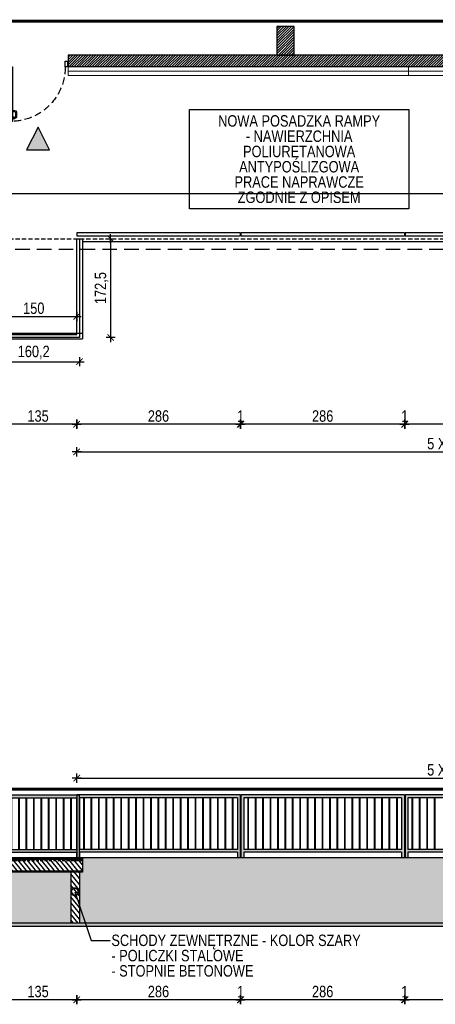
# Model space of a CAD drawing. Header units: millimetres. Extents: x 110792 to 170831, y 17890 to 25890.
# Tile 17 of 44: x 165086 to 165812, y 19734 to 21453. Entities that reach past the tile are written whole.
import ezdxf
from ezdxf import colors
from ezdxf.entities.mleader import LeaderData, LeaderLine
from ezdxf.math import Vec2, Vec3

# ---------------------------------------------------------------- set-up
doc = ezdxf.new("R2010")
doc.units = ezdxf.units.MM
doc.set_wipeout_variables(frame=1)
doc.linetypes.add('DASHED', pattern=[0.75, 0.5, -0.25])
doc.linetypes.add('DASHEDX2', pattern=[38.1, 25.4, -12.7])
doc.layers.get('DEFPOINTS').update_dxf_attribs({"lineweight": 9})
for name, color, linetype in [('_HSA_HATCH ELEWACJA', 8, 'Continuous'), ('_HSA_HATCH_WYPEŁNIENIA_PRZEGRÓD', 205, 'Continuous'), ('_HSA_OPIS', 43, 'Continuous'), ('_HSA_PRZERYWANE', 153, 'DASHEDX2'), ('_HSA_SCHODY', 122, 'Continuous'), ('_HSA_STOLARKA_WEWNĘTRZNA', 132, 'Continuous'), ('_HSA_WIDOKOWE', 1, 'Continuous'), ('_HSA_WIDOKOWE_CIENKIE', 8, 'Continuous'), ('_HSA_WYM_100', 141, 'Continuous'), ('_HSA_ŚCIANY_CIENKIE', 2, 'Continuous'), ('_HSA_ŚCIANY_DZIAŁOWE', 6, 'Continuous'), ('_HSA_ŚCIANY_KONSTRUKCYJNE', 3, 'Continuous'), ('_HSA_ŚCIANY_MUROWANE', 4, 'Continuous')]:
    doc.layers.add(name, color=color, linetype=linetype)
doc.layers.add('_HSA_IZOLACJA_TERMICZNA', color=2, linetype='Continuous', lineweight=5)
doc.styles.add('ARIAL_100', font='Arial.ttf', dxfattribs={"width": 0.8, "height": 20})
doc.linetypes.add('BATTING', pattern='A,0.00254,-2.54,[134,ltypeshp.shx,S=2.54,R=0,X=-2.54,Y=0],-5.08,[134,ltypeshp.shx,S=2.54,R=180,X=2.54,Y=0],-2.54', length=10.16254)
doc.dimstyles.new('WYM_WEWN_100', dxfattribs={"dimtxt": 20, "dimasz": 2, "dimexe": 10, "dimexo": 0, "dimgap": 4, "dimtad": 1, "dimdec": 1, "dimrnd": 0.1, "dimtxsty": 'ARIAL_100', "dimblk": 'Wym-03', "dimcen": 0, "dimdle": 10, "dimse1": 1, "dimse2": 1, "dimclrt": 256, "dimazin": 2, "dimtfac": 1, "dimtdec": 1, "dimtix": 1, "dimtmove": 2, "dimatfit": 0, "dimfxl": 1, "dimtolj": 1, "dimtzin": 0, "dimarcsym": 0})

# ---------------------------------------------------------------- blocks, each defined once
blk = doc.blocks.new('*U13')
for p, q in [((-1.9, 78.86), (-1.9, 87)), ((0.1, 78.86), (0.1, 87)), ((4.2, 90), (1.1, 90)), ((4.2, 88), (1.1, 88)), ((4.2, 91.25), (5, 91.25)), ((4.2, 86.75), (4.2, 91.25)), ((5, 86.75), (4.2, 86.75)), ((8.725, 91.25), (7.925, 91.25)), ((7.925, 86.75), (8.725, 86.75)), ((8.725, 86.75), (8.725, 91.25)), ((8.725, 90), (11.825, 90)), ((8.725, 88), (11.825, 88)), ((12.825, 78.86), (12.825, 87)), ((14.825, 78.86), (14.825, 87)), ((3.2, 77.86), (1.1, 77.86)), ((3.2, 75.86), (1.1, 75.86)), ((3.2, 75.86), (3.2, 77.86)), ((9.725, 75.86), (9.725, 77.86)), ((9.725, 77.86), (11.825, 77.86)), ((9.725, 75.86), (11.825, 75.86))]:
    blk.add_line(p, q)
for points in [[(5, 0), (7.925, 0), (7.925, 95), (5, 95)], [(1, 0), (1, -10), (5, -10), (5, 0)], [(100, 0), (100, -10), (104, -10), (104, 0)]]:
    blk.add_lwpolyline(points, close=True)
for points in [[(0, 0), (0, -10)], [(105, 0), (105, -10)]]:
    blk.add_lwpolyline(points)
for centre, radius, start, end in [((1.1, 87), 3, 90, 180), ((1.1, 87), 1, 90, 180), ((11.825, 87), 3, 0, 90), ((11.825, 87), 1, 0, 90), ((1.1, 78.86), 3, 180, 270), ((1.1, 78.86), 1, 180, 270), ((11.825, 78.86), 3, 270, 0), ((11.825, 78.86), 1, 270, 0)]:
    blk.add_arc(centre, radius, start, end)
at = {"linetype": 'DASHED', "ltscale": 25}
blk.add_arc((5, 0), 95, 0, 90, dxfattribs=at)
blk = doc.blocks.new('A$C181A6C00')
blk.add_hatch(color=256).paths.add_polyline_path([(50, -25), (0, 0), (50, 25)])
blk.add_lwpolyline([(50, -25), (0, 0), (50, 25), (50, -25)])
blk = doc.blocks.new('A$C9be14bcf')
at = {"true_color": 0xfffffe}
h = blk.add_hatch(color=7, dxfattribs=at)
h.dxf.hatch_style = 1
h.paths.add_polyline_path([(286, 110), (0, 110), (0, 0), (5, 0), (5, 10), (281, 10), (281, 0), (286, 0)])
h.paths.add_polyline_path([(5, 15), (5, 105), (281, 105), (281, 15)], flags=16)
h = blk.add_hatch(color=7, dxfattribs=at)
h.dxf.hatch_style = 1
h.paths.add_polyline_path([(573, 110), (287, 110), (287, 0), (292, 0), (292, 10), (568, 10), (568, 0), (573, 0)])
h.paths.add_polyline_path([(292, 15), (292, 105), (568, 105), (568, 15)], flags=16)
h = blk.add_hatch(color=7, dxfattribs=at)
h.dxf.hatch_style = 1
h.paths.add_polyline_path([(860, 110), (574, 110), (574, 0), (579, 0), (579, 10), (855, 10), (855, 0), (860, 0)])
h.paths.add_polyline_path([(579, 15), (579, 105), (855, 105), (855, 15)], flags=16)
at = {"ltscale": 10}
for p, q in [((286, 110), (0, 110)), ((281, 105), (5, 105)), ((5, 105), (5, 15)), ((281, 105), (281, 15)), ((286, 110), (286, 0)), ((573, 110), (287, 110)), ((287, 110), (287, 0)), ((568, 105), (292, 105)), ((292, 105), (292, 15)), ((568, 105), (568, 15)), ((573, 110), (573, 0)), ((860, 110), (574, 110)), ((574, 110), (574, 0)), ((855, 105), (579, 105)), ((579, 105), (579, 15)), ((281, 15), (5, 15)), ((281, 10), (5, 10)), ((5, 10), (5, 0)), ((281, 10), (281, 0)), ((568, 15), (292, 15)), ((568, 10), (292, 10)), ((292, 10), (292, 0)), ((568, 10), (568, 0)), ((855, 15), (579, 15)), ((855, 10), (579, 10)), ((579, 10), (579, 0))]:
    blk.add_line(p, q, dxfattribs=at)
blk.add_line((0, 110), (0, 0))
at = {"layer": '_HSA_WIDOKOWE_CIENKIE'}
for p, q in [((12.5, 15), (12.5, 105)), ((13.5, 15), (13.5, 105)), ((25.5, 15), (25.5, 105)), ((26.5, 15), (26.5, 105)), ((38.5, 15), (38.5, 105)), ((39.5, 15), (39.5, 105)), ((51.5, 15), (51.5, 105)), ((52.5, 15), (52.5, 105)), ((64.5, 15), (64.5, 105)), ((65.5, 15), (65.5, 105)), ((77.5, 15), (77.5, 105)), ((78.5, 15), (78.5, 105)), ((90.5, 15), (90.5, 105)), ((91.5, 15), (91.5, 105)), ((103.5, 15), (103.5, 105)), ((104.5, 15), (104.5, 105)), ((116.5, 15), (116.5, 105)), ((117.5, 15), (117.5, 105)), ((129.5, 15), (129.5, 105)), ((130.5, 15), (130.5, 105)), ((142.5, 15), (142.5, 105)), ((143.5, 15), (143.5, 105)), ((155.5, 15), (155.5, 105)), ((156.5, 15), (156.5, 105)), ((168.5, 15), (168.5, 105)), ((169.5, 15), (169.5, 105)), ((181.5, 15), (181.5, 105)), ((182.5, 15), (182.5, 105)), ((194.5, 15), (194.5, 105)), ((195.5, 15), (195.5, 105)), ((207.5, 15), (207.5, 105)), ((208.5, 15), (208.5, 105)), ((220.5, 15), (220.5, 105)), ((221.5, 15), (221.5, 105)), ((233.5, 15), (233.5, 105)), ((234.5, 15), (234.5, 105)), ((246.5, 15), (246.5, 105)), ((247.5, 15), (247.5, 105)), ((259.5, 15), (259.5, 105)), ((260.5, 15), (260.5, 105)), ((272.5, 15), (272.5, 105)), ((273.5, 15), (273.5, 105)), ((299.5, 15), (299.5, 105)), ((300.5, 15), (300.5, 105)), ((312.5, 15), (312.5, 105)), ((313.5, 15), (313.5, 105)), ((325.5, 15), (325.5, 105)), ((326.5, 15), (326.5, 105)), ((338.5, 15), (338.5, 105)), ((339.5, 15), (339.5, 105)), ((351.5, 15), (351.5, 105)), ((352.5, 15), (352.5, 105)), ((364.5, 15), (364.5, 105)), ((365.5, 15), (365.5, 105)), ((377.5, 15), (377.5, 105)), ((378.5, 15), (378.5, 105)), ((390.5, 15), (390.5, 105)), ((391.5, 15), (391.5, 105)), ((403.5, 15), (403.5, 105)), ((404.5, 15), (404.5, 105)), ((416.5, 15), (416.5, 105)), ((417.5, 15), (417.5, 105)), ((429.5, 15), (429.5, 105)), ((430.5, 15), (430.5, 105)), ((442.5, 15), (442.5, 105)), ((443.5, 15), (443.5, 105)), ((455.5, 15), (455.5, 105)), ((456.5, 15), (456.5, 105)), ((468.5, 15), (468.5, 105)), ((469.5, 15), (469.5, 105)), ((481.5, 15), (481.5, 105)), ((482.5, 15), (482.5, 105)), ((494.5, 15), (494.5, 105)), ((495.5, 15), (495.5, 105)), ((507.5, 15), (507.5, 105)), ((508.5, 15), (508.5, 105)), ((520.5, 15), (520.5, 105)), ((521.5, 15), (521.5, 105)), ((533.5, 15), (533.5, 105)), ((534.5, 15), (534.5, 105)), ((546.5, 15), (546.5, 105)), ((547.5, 15), (547.5, 105)), ((559.5, 15), (559.5, 105)), ((560.5, 15), (560.5, 105)), ((586.5, 15), (586.5, 105)), ((587.5, 15), (587.5, 105)), ((599.5, 15), (599.5, 105)), ((600.5, 15), (600.5, 105)), ((612.5, 15), (612.5, 105)), ((613.5, 15), (613.5, 105)), ((625.5, 15), (625.5, 105)), ((626.5, 15), (626.5, 105))]:
    blk.add_line(p, q, dxfattribs=at)
blk = doc.blocks.new('A$Cea211baa')
at = {"true_color": 0xfffffe}
h = blk.add_hatch(color=7, dxfattribs=at)
h.dxf.hatch_style = 1
h.paths.add_polyline_path([(0, 110), (-159.2, 110), (-159.2, 0), (-154.2, 0), (-154.2, 10), (-5, 10), (-5, 0), (0, 0)])
h.paths.add_polyline_path([(-154.2, 105), (-5, 105), (-5, 15), (-154.2, 15)], flags=16)
for p, q in [((-159.2, 0), (-159.2, 110)), ((-154.2, 15), (-154.2, 105)), ((-5, 15), (-5, 105)), ((0, 0), (0, 110)), ((-154.2, 0), (-154.2, 10)), ((-5, 0), (-5, 10))]:
    blk.add_line(p, q)
for points in [[(-159.2, 110), (0, 110)], [(-154.2, 105), (-5, 105)], [(-154.2, 15), (-5, 15)], [(-154.2, 10), (-5, 10)]]:
    blk.add_lwpolyline(points)
at = {"layer": '_HSA_WIDOKOWE_CIENKIE'}
for p, q in [((-145.1, 15), (-145.1, 105)), ((-144.1, 15), (-144.1, 105)), ((-132.1, 15), (-132.1, 105)), ((-131.1, 15), (-131.1, 105)), ((-119.1, 15), (-119.1, 105)), ((-118.1, 15), (-118.1, 105)), ((-106.1, 15), (-106.1, 105)), ((-105.1, 15), (-105.1, 105)), ((-93.1, 15), (-93.1, 105)), ((-92.1, 15), (-92.1, 105)), ((-80.1, 15), (-80.1, 105)), ((-79.1, 15), (-79.1, 105)), ((-67.1, 15), (-67.1, 105)), ((-66.1, 15), (-66.1, 105)), ((-54.1, 15), (-54.1, 105)), ((-53.1, 15), (-53.1, 105)), ((-41.1, 15), (-41.1, 105)), ((-40.1, 15), (-40.1, 105)), ((-28.1, 15), (-28.1, 105)), ((-27.1, 15), (-27.1, 105)), ((-15.1, 15), (-15.1, 105)), ((-14.1, 15), (-14.1, 105))]:
    blk.add_line(p, q, dxfattribs=at)
blk = doc.blocks.new('Wym-03')
for p, q in [((-4, 0), (4, 0)), ((0, 4), (0, -4))]:
    blk.add_line(p, q)
blk.add_lwpolyline([(-2.83, -2.83, 0.8, 0.8, 0), (2.83, 2.83, 0.05, 0.05, 0)], format="xyseb")
blk = doc.blocks.new('*D57')
at = {"layer": '_HSA_WYM_100', "color": 0, "lineweight": -2, "transparency": 16777216}
blk.add_line((166043.3, 20746.6), (165761.3, 20746.6), dxfattribs=at)
at = {"layer": 'DEFPOINTS', "color": 0, "transparency": 16777216}
for p in [(165759.3, 21075.5), (166045.3, 21075.5), (165759.3, 20746.6)]:
    blk.add_point(p, dxfattribs=at)
at = {"layer": '_HSA_WYM_100', "color": 0, "lineweight": -2, "transparency": 16777216, "xscale": 2, "yscale": 2, "zscale": 2, "rotation": 180}
blk.add_blockref('Wym-03', (165759.3, 20746.6), dxfattribs=at)
at = {"layer": '_HSA_WYM_100', "color": 0, "lineweight": -2, "transparency": 16777216, "xscale": 2, "yscale": 2, "zscale": 2}
blk.add_blockref('Wym-03', (166045.3, 20746.6), dxfattribs=at)
at = {"layer": '_HSA_WYM_100', "transparency": 16777216, "insert": (165902.3, 20760.8), "char_height": 20, "attachment_point": 5, "style": 'ARIAL_100'}
blk.add_mtext('\\A1;286', dxfattribs=at)
blk = doc.blocks.new('*D58')
at = {"layer": '_HSA_WYM_100', "color": 0, "lineweight": -2, "transparency": 16777216}
for p, q in [((165756.3, 20746.6), (165754.3, 20746.6)), ((165759.3, 20746.6), (165758.3, 20746.6)), ((165761.3, 20746.6), (165763.3, 20746.6))]:
    blk.add_line(p, q, dxfattribs=at)
at = {"layer": 'DEFPOINTS', "color": 0, "transparency": 16777216}
for p in [(165758.3, 21075.5), (165759.3, 21075.5), (165758.3, 20746.6)]:
    blk.add_point(p, dxfattribs=at)
at = {"layer": '_HSA_WYM_100', "color": 0, "lineweight": -2, "transparency": 16777216, "xscale": 2, "yscale": 2, "zscale": 2}
blk.add_blockref('Wym-03', (165758.3, 20746.6), dxfattribs=at)
at = {"layer": '_HSA_WYM_100', "color": 0, "lineweight": -2, "transparency": 16777216, "xscale": 2, "yscale": 2, "zscale": 2, "rotation": 180}
blk.add_blockref('Wym-03', (165759.3, 20746.6), dxfattribs=at)
at = {"layer": '_HSA_WYM_100', "transparency": 16777216, "insert": (165758.8, 20760.7), "char_height": 20, "attachment_point": 5, "style": 'ARIAL_100'}
blk.add_mtext('\\A1;1', dxfattribs=at)
blk = doc.blocks.new('*D59')
at = {"layer": '_HSA_WYM_100', "color": 0, "lineweight": -2, "transparency": 16777216}
blk.add_line((165756.3, 20746.6), (165474.3, 20746.6), dxfattribs=at)
at = {"layer": 'DEFPOINTS', "color": 0, "transparency": 16777216}
for p in [(165472.3, 21075.5), (165758.3, 21075.5), (165472.3, 20746.6)]:
    blk.add_point(p, dxfattribs=at)
at = {"layer": '_HSA_WYM_100', "color": 0, "lineweight": -2, "transparency": 16777216, "xscale": 2, "yscale": 2, "zscale": 2, "rotation": 180}
blk.add_blockref('Wym-03', (165472.3, 20746.6), dxfattribs=at)
at = {"layer": '_HSA_WYM_100', "color": 0, "lineweight": -2, "transparency": 16777216, "xscale": 2, "yscale": 2, "zscale": 2}
blk.add_blockref('Wym-03', (165758.3, 20746.6), dxfattribs=at)
at = {"layer": '_HSA_WYM_100', "transparency": 16777216, "insert": (165615.3, 20760.8), "char_height": 20, "attachment_point": 5, "style": 'ARIAL_100'}
blk.add_mtext('\\A1;286', dxfattribs=at)
blk = doc.blocks.new('*D60')
at = {"layer": '_HSA_WYM_100', "color": 0, "lineweight": -2, "transparency": 16777216}
for p, q in [((165469.3, 20746.6), (165467.3, 20746.6)), ((165472.3, 20746.6), (165471.3, 20746.6)), ((165474.3, 20746.6), (165476.3, 20746.6))]:
    blk.add_line(p, q, dxfattribs=at)
at = {"layer": 'DEFPOINTS', "color": 0, "transparency": 16777216}
for p in [(165471.3, 21075.5), (165472.3, 21075.5), (165471.3, 20746.6)]:
    blk.add_point(p, dxfattribs=at)
at = {"layer": '_HSA_WYM_100', "color": 0, "lineweight": -2, "transparency": 16777216, "xscale": 2, "yscale": 2, "zscale": 2}
blk.add_blockref('Wym-03', (165471.3, 20746.6), dxfattribs=at)
at = {"layer": '_HSA_WYM_100', "color": 0, "lineweight": -2, "transparency": 16777216, "xscale": 2, "yscale": 2, "zscale": 2, "rotation": 180}
blk.add_blockref('Wym-03', (165472.3, 20746.6), dxfattribs=at)
at = {"layer": '_HSA_WYM_100', "transparency": 16777216, "insert": (165471.8, 20760.7), "char_height": 20, "attachment_point": 5, "style": 'ARIAL_100'}
blk.add_mtext('\\A1;1', dxfattribs=at)
blk = doc.blocks.new('*D61')
at = {"layer": '_HSA_WYM_100', "color": 0, "lineweight": -2, "transparency": 16777216}
blk.add_line((165469.3, 20746.6), (165187.3, 20746.6), dxfattribs=at)
at = {"layer": 'DEFPOINTS', "color": 0, "transparency": 16777216}
for p in [(165185.3, 21075.5), (165471.3, 21075.5), (165185.3, 20746.6)]:
    blk.add_point(p, dxfattribs=at)
at = {"layer": '_HSA_WYM_100', "color": 0, "lineweight": -2, "transparency": 16777216, "xscale": 2, "yscale": 2, "zscale": 2, "rotation": 180}
blk.add_blockref('Wym-03', (165185.3, 20746.6), dxfattribs=at)
at = {"layer": '_HSA_WYM_100', "color": 0, "lineweight": -2, "transparency": 16777216, "xscale": 2, "yscale": 2, "zscale": 2}
blk.add_blockref('Wym-03', (165471.3, 20746.6), dxfattribs=at)
at = {"layer": '_HSA_WYM_100', "transparency": 16777216, "insert": (165328.3, 20760.8), "char_height": 20, "attachment_point": 5, "style": 'ARIAL_100'}
blk.add_mtext('\\A1;286', dxfattribs=at)
blk = doc.blocks.new('*D62')
at = {"layer": '_HSA_WYM_100', "color": 0, "lineweight": -2, "transparency": 16777216}
blk.add_line((165183.3, 20746.6), (165052.3, 20746.6), dxfattribs=at)
at = {"layer": 'DEFPOINTS', "color": 0, "transparency": 16777216}
for p in [(165050.3, 21075.5), (165185.3, 21075.5), (165050.3, 20746.6)]:
    blk.add_point(p, dxfattribs=at)
at = {"layer": '_HSA_WYM_100', "color": 0, "lineweight": -2, "transparency": 16777216, "xscale": 2, "yscale": 2, "zscale": 2, "rotation": 180}
blk.add_blockref('Wym-03', (165050.3, 20746.6), dxfattribs=at)
at = {"layer": '_HSA_WYM_100', "color": 0, "lineweight": -2, "transparency": 16777216, "xscale": 2, "yscale": 2, "zscale": 2}
blk.add_blockref('Wym-03', (165185.3, 20746.6), dxfattribs=at)
at = {"layer": '_HSA_WYM_100', "transparency": 16777216, "insert": (165117.8, 20760.8), "char_height": 20, "attachment_point": 5, "style": 'ARIAL_100'}
blk.add_mtext('\\A1;135', dxfattribs=at)
blk = doc.blocks.new('*D114')
at = {"layer": '_HSA_WYM_100', "color": 0, "lineweight": -2, "transparency": 16777216}
blk.add_line((165032.1, 20855.8), (165188.3, 20855.8), dxfattribs=at)
at = {"layer": 'DEFPOINTS', "color": 0, "transparency": 16777216}
for p in [(165030.1, 20898), (165190.3, 20898), (165190.3, 20855.8)]:
    blk.add_point(p, dxfattribs=at)
at = {"layer": '_HSA_WYM_100', "color": 0, "lineweight": -2, "transparency": 16777216, "xscale": 2, "yscale": 2, "zscale": 2, "rotation": 180}
blk.add_blockref('Wym-03', (165030.1, 20855.8), dxfattribs=at)
at = {"layer": '_HSA_WYM_100', "color": 0, "lineweight": -2, "transparency": 16777216, "xscale": 2, "yscale": 2, "zscale": 2}
blk.add_blockref('Wym-03', (165190.3, 20855.8), dxfattribs=at)
at = {"layer": '_HSA_WYM_100', "transparency": 16777216, "insert": (165110.2, 20871.9), "char_height": 20, "attachment_point": 5, "style": 'ARIAL_100'}
blk.add_mtext('\\A1;160,2', dxfattribs=at)
blk = doc.blocks.new('*D115')
at = {"layer": '_HSA_WYM_100', "color": 0, "lineweight": -2, "transparency": 16777216}
blk.add_line((165244.7, 21068.5), (165244.7, 20900), dxfattribs=at)
at = {"layer": 'DEFPOINTS', "color": 0, "transparency": 16777216}
for p in [(165190.3, 21070.5), (165190.3, 20898), (165244.7, 20898)]:
    blk.add_point(p, dxfattribs=at)
at = {"layer": '_HSA_WYM_100', "color": 0, "lineweight": -2, "transparency": 16777216, "xscale": 2, "yscale": 2, "zscale": 2}
for p, rotation in [((165244.7, 21070.5), 90), ((165244.7, 20898), 270)]:
    blk.add_blockref('Wym-03', p, dxfattribs=dict(at, rotation=rotation))
at = {"layer": '_HSA_WYM_100', "transparency": 16777216, "insert": (165228.7, 20984.3), "char_height": 20, "attachment_point": 5, "rotation": 90, "style": 'ARIAL_100'}
blk.add_mtext('\\A1;172,5', dxfattribs=at)
blk = doc.blocks.new('*D127')
at = {"layer": '_HSA_WYM_100', "color": 0, "lineweight": -2, "transparency": 16777216}
blk.add_line((165037.3, 20934.8), (165183.3, 20934.8), dxfattribs=at)
at = {"layer": 'DEFPOINTS', "color": 0, "transparency": 16777216}
for p in [(165035.3, 21070.5), (165185.3, 21070.5), (165185.3, 20934.8)]:
    blk.add_point(p, dxfattribs=at)
at = {"layer": '_HSA_WYM_100', "color": 0, "lineweight": -2, "transparency": 16777216, "xscale": 2, "yscale": 2, "zscale": 2, "rotation": 180}
blk.add_blockref('Wym-03', (165035.3, 20934.8), dxfattribs=at)
at = {"layer": '_HSA_WYM_100', "color": 0, "lineweight": -2, "transparency": 16777216, "xscale": 2, "yscale": 2, "zscale": 2}
blk.add_blockref('Wym-03', (165185.3, 20934.8), dxfattribs=at)
at = {"layer": '_HSA_WYM_100', "transparency": 16777216, "insert": (165110.3, 20949), "char_height": 20, "attachment_point": 5, "style": 'ARIAL_100'}
blk.add_mtext('\\A1;150', dxfattribs=at)
blk = doc.blocks.new('*D139')
at = {"layer": '_HSA_WYM_100', "color": 0, "lineweight": -2, "transparency": 16777216}
blk.add_line((156448.3, 21149.4), (166737.3, 21149.4), dxfattribs=at)
at = {"layer": 'DEFPOINTS', "color": 0, "transparency": 16777216}
for p in [(166739.3, 21149.4), (156446.3, 21065.5), (166739.3, 21065.5)]:
    blk.add_point(p, dxfattribs=at)
at = {"layer": '_HSA_WYM_100', "color": 0, "lineweight": -2, "transparency": 16777216, "xscale": 2, "yscale": 2, "zscale": 2, "rotation": 180}
blk.add_blockref('Wym-03', (156446.3, 21149.4), dxfattribs=at)
at = {"layer": '_HSA_WYM_100', "color": 0, "lineweight": -2, "transparency": 16777216, "xscale": 2, "yscale": 2, "zscale": 2}
blk.add_blockref('Wym-03', (166739.3, 21149.4), dxfattribs=at)
at = {"layer": '_HSA_WYM_100', "transparency": 16777216, "insert": (161989.4, 21163.6), "char_height": 20, "attachment_point": 5, "style": 'ARIAL_100'}
blk.add_mtext('\\A1;10293', dxfattribs=at)
blk = doc.blocks.new('*D151')
at = {"layer": '_HSA_OPIS', "color": 0, "lineweight": -2, "transparency": 16777216}
blk.add_line((165187.3, 20698.3), (166617.3, 20698.3), dxfattribs=at)
at = {"layer": 'DEFPOINTS', "color": 0, "transparency": 16777216}
for p in [(165185.3, 21075.5), (166619.3, 21075.5), (166619.3, 20698.3)]:
    blk.add_point(p, dxfattribs=at)
at = {"layer": '_HSA_OPIS', "color": 0, "lineweight": -2, "transparency": 16777216, "xscale": 2, "yscale": 2, "zscale": 2, "rotation": 180}
blk.add_blockref('Wym-03', (165185.3, 20698.3), dxfattribs=at)
at = {"layer": '_HSA_OPIS', "color": 0, "lineweight": -2, "transparency": 16777216, "xscale": 2, "yscale": 2, "zscale": 2}
blk.add_blockref('Wym-03', (166619.3, 20698.3), dxfattribs=at)
at = {"layer": '_HSA_OPIS', "transparency": 16777216, "insert": (165902.3, 20712.6), "char_height": 20, "attachment_point": 5, "style": 'ARIAL_100'}
blk.add_mtext('\\A1;5 X SEGMENT BL10', dxfattribs=at)
blk = doc.blocks.new('*D170')
at = {"layer": '_HSA_OPIS', "color": 0, "lineweight": -2, "transparency": 16777216}
blk.add_line((165187.3, 20128.6), (166617.3, 20128.6), dxfattribs=at)
at = {"layer": 'DEFPOINTS', "color": 0, "transparency": 16777216}
for p in [(166619.3, 20128.6), (165185.3, 20099.1), (166619.3, 20099.1)]:
    blk.add_point(p, dxfattribs=at)
at = {"layer": '_HSA_OPIS', "color": 0, "lineweight": -2, "transparency": 16777216, "xscale": 2, "yscale": 2, "zscale": 2, "rotation": 180}
blk.add_blockref('Wym-03', (165185.3, 20128.6), dxfattribs=at)
at = {"layer": '_HSA_OPIS', "color": 0, "lineweight": -2, "transparency": 16777216, "xscale": 2, "yscale": 2, "zscale": 2}
blk.add_blockref('Wym-03', (166619.3, 20128.6), dxfattribs=at)
at = {"layer": '_HSA_OPIS', "transparency": 16777216, "insert": (165902.3, 20143), "char_height": 20, "attachment_point": 5, "style": 'ARIAL_100'}
blk.add_mtext('\\A1;5 X SEGMENT BL10', dxfattribs=at)
blk = doc.blocks.new('*D193')
at = {"layer": '_HSA_WYM_100', "color": 0, "lineweight": -2, "transparency": 16777216}
blk.add_line((166043.3, 19741.6), (165761.3, 19741.6), dxfattribs=at)
at = {"layer": 'DEFPOINTS', "color": 0, "transparency": 16777216}
for p in [(165759.3, 19989.1), (166045.3, 19989.1), (165759.3, 19741.6)]:
    blk.add_point(p, dxfattribs=at)
at = {"layer": '_HSA_WYM_100', "color": 0, "lineweight": -2, "transparency": 16777216, "xscale": 2, "yscale": 2, "zscale": 2, "rotation": 180}
blk.add_blockref('Wym-03', (165759.3, 19741.6), dxfattribs=at)
at = {"layer": '_HSA_WYM_100', "color": 0, "lineweight": -2, "transparency": 16777216, "xscale": 2, "yscale": 2, "zscale": 2}
blk.add_blockref('Wym-03', (166045.3, 19741.6), dxfattribs=at)
at = {"layer": '_HSA_WYM_100', "transparency": 16777216, "insert": (165902.3, 19755.8), "char_height": 20, "attachment_point": 5, "style": 'ARIAL_100'}
blk.add_mtext('\\A1;286', dxfattribs=at)
blk = doc.blocks.new('*D194')
at = {"layer": '_HSA_WYM_100', "color": 0, "lineweight": -2, "transparency": 16777216}
for p, q in [((165756.3, 19741.6), (165754.3, 19741.6)), ((165759.3, 19741.6), (165758.3, 19741.6)), ((165761.3, 19741.6), (165763.3, 19741.6))]:
    blk.add_line(p, q, dxfattribs=at)
at = {"layer": 'DEFPOINTS', "color": 0, "transparency": 16777216}
for p in [(165758.3, 19989.1), (165759.3, 19989.1), (165758.3, 19741.6)]:
    blk.add_point(p, dxfattribs=at)
at = {"layer": '_HSA_WYM_100', "color": 0, "lineweight": -2, "transparency": 16777216, "xscale": 2, "yscale": 2, "zscale": 2}
blk.add_blockref('Wym-03', (165758.3, 19741.6), dxfattribs=at)
at = {"layer": '_HSA_WYM_100', "color": 0, "lineweight": -2, "transparency": 16777216, "xscale": 2, "yscale": 2, "zscale": 2, "rotation": 180}
blk.add_blockref('Wym-03', (165759.3, 19741.6), dxfattribs=at)
at = {"layer": '_HSA_WYM_100', "transparency": 16777216, "insert": (165758.8, 19755.6), "char_height": 20, "attachment_point": 5, "style": 'ARIAL_100'}
blk.add_mtext('\\A1;1', dxfattribs=at)
blk = doc.blocks.new('*D195')
at = {"layer": '_HSA_WYM_100', "color": 0, "lineweight": -2, "transparency": 16777216}
blk.add_line((165756.3, 19741.6), (165474.3, 19741.6), dxfattribs=at)
at = {"layer": 'DEFPOINTS', "color": 0, "transparency": 16777216}
for p in [(165472.3, 19989.1), (165758.3, 19989.1), (165472.3, 19741.6)]:
    blk.add_point(p, dxfattribs=at)
at = {"layer": '_HSA_WYM_100', "color": 0, "lineweight": -2, "transparency": 16777216, "xscale": 2, "yscale": 2, "zscale": 2, "rotation": 180}
blk.add_blockref('Wym-03', (165472.3, 19741.6), dxfattribs=at)
at = {"layer": '_HSA_WYM_100', "color": 0, "lineweight": -2, "transparency": 16777216, "xscale": 2, "yscale": 2, "zscale": 2}
blk.add_blockref('Wym-03', (165758.3, 19741.6), dxfattribs=at)
at = {"layer": '_HSA_WYM_100', "transparency": 16777216, "insert": (165615.3, 19755.8), "char_height": 20, "attachment_point": 5, "style": 'ARIAL_100'}
blk.add_mtext('\\A1;286', dxfattribs=at)
blk = doc.blocks.new('*D196')
at = {"layer": '_HSA_WYM_100', "color": 0, "lineweight": -2, "transparency": 16777216}
for p, q in [((165469.3, 19741.6), (165467.3, 19741.6)), ((165472.3, 19741.6), (165471.3, 19741.6)), ((165474.3, 19741.6), (165476.3, 19741.6))]:
    blk.add_line(p, q, dxfattribs=at)
at = {"layer": 'DEFPOINTS', "color": 0, "transparency": 16777216}
for p in [(165471.3, 19989.1), (165472.3, 19989.1), (165471.3, 19741.6)]:
    blk.add_point(p, dxfattribs=at)
at = {"layer": '_HSA_WYM_100', "color": 0, "lineweight": -2, "transparency": 16777216, "xscale": 2, "yscale": 2, "zscale": 2}
blk.add_blockref('Wym-03', (165471.3, 19741.6), dxfattribs=at)
at = {"layer": '_HSA_WYM_100', "color": 0, "lineweight": -2, "transparency": 16777216, "xscale": 2, "yscale": 2, "zscale": 2, "rotation": 180}
blk.add_blockref('Wym-03', (165472.3, 19741.6), dxfattribs=at)
at = {"layer": '_HSA_WYM_100', "transparency": 16777216, "insert": (165471.8, 19755.6), "char_height": 20, "attachment_point": 5, "style": 'ARIAL_100'}
blk.add_mtext('\\A1;1', dxfattribs=at)
blk = doc.blocks.new('*D182')
at = {"layer": '_HSA_WYM_100', "color": 0, "lineweight": -2, "transparency": 16777216}
blk.add_line((165469.3, 19741.6), (165187.3, 19741.6), dxfattribs=at)
at = {"layer": 'DEFPOINTS', "color": 0, "transparency": 16777216}
for p in [(165185.3, 19989.1), (165471.3, 19989.1), (165185.3, 19741.6)]:
    blk.add_point(p, dxfattribs=at)
at = {"layer": '_HSA_WYM_100', "color": 0, "lineweight": -2, "transparency": 16777216, "xscale": 2, "yscale": 2, "zscale": 2, "rotation": 180}
blk.add_blockref('Wym-03', (165185.3, 19741.6), dxfattribs=at)
at = {"layer": '_HSA_WYM_100', "color": 0, "lineweight": -2, "transparency": 16777216, "xscale": 2, "yscale": 2, "zscale": 2}
blk.add_blockref('Wym-03', (165471.3, 19741.6), dxfattribs=at)
at = {"layer": '_HSA_WYM_100', "transparency": 16777216, "insert": (165328.3, 19755.8), "char_height": 20, "attachment_point": 5, "style": 'ARIAL_100'}
blk.add_mtext('\\A1;286', dxfattribs=at)
blk = doc.blocks.new('*D183')
at = {"layer": '_HSA_WYM_100', "color": 0, "lineweight": -2, "transparency": 16777216}
blk.add_line((165183.3, 19741.6), (165052.3, 19741.6), dxfattribs=at)
at = {"layer": 'DEFPOINTS', "color": 0, "transparency": 16777216}
for p in [(165050.3, 19989.1), (165185.3, 19989.1), (165050.3, 19741.6)]:
    blk.add_point(p, dxfattribs=at)
at = {"layer": '_HSA_WYM_100', "color": 0, "lineweight": -2, "transparency": 16777216, "xscale": 2, "yscale": 2, "zscale": 2, "rotation": 180}
blk.add_blockref('Wym-03', (165050.3, 19741.6), dxfattribs=at)
at = {"layer": '_HSA_WYM_100', "color": 0, "lineweight": -2, "transparency": 16777216, "xscale": 2, "yscale": 2, "zscale": 2}
blk.add_blockref('Wym-03', (165185.3, 19741.6), dxfattribs=at)
at = {"layer": '_HSA_WYM_100', "transparency": 16777216, "insert": (165117.8, 19755.8), "char_height": 20, "attachment_point": 5, "style": 'ARIAL_100'}
blk.add_mtext('\\A1;135', dxfattribs=at)
blk = doc.blocks.new('A$Cfd5442aa')
blk.add_wipeout([(-335, 0), (-310, 0), (-310, 3.7), (-152.8, 89), (-142.8, 89), (-142.8, 0), (-127.8, 0), (-127.8, 89), (-15, 89), (-15, 0), (0, 0), (0, 89), (5, 89), (5, 114), (-159.2, 114), (-335, 18.6)]).dxf.layer = '_HSA_ŚCIANY_CIENKIE'
at = {"layer": '_HSA_HATCH ELEWACJA', "true_color": 0xb8b8b8}
h = blk.add_hatch(dxfattribs=at)
h.set_pattern_fill('ANSI31', color=9, scale=2, angle=84)
h.set_pattern_definition([(129, (-197626.994, -46698.288), (-4.93487686, -3.99618448), [])])
h.paths.add_polyline_path([(-335, 0), (-310, 0), (-310, 3.7), (-152.8, 89), (-142.8, 89), (-142.8, 0), (-127.8, 0), (-127.8, 89), (-15, 89), (-15, 0), (0, 0), (0, 89), (5, 89), (5, 114), (-159.2, 114), (-335, 18.6)])
at = {"layer": '_HSA_PRZERYWANE', "ltscale": 0.2}
blk.add_lwpolyline([(-335, 16.3), (-305, 16.3), (-305, 32.6), (-275, 32.6), (-275, 48.9), (-245, 48.9), (-245, 65.1), (-215, 65.1), (-215, 81.4), (-185, 81.4), (-185, 97.7), (-155, 97.7), (-155, 114), (5, 114), (5, 109), (-150, 109), (-150, 92.7), (-180, 92.7), (-180, 76.4), (-210, 76.4), (-210, 60.1), (-240, 60.1), (-240, 43.9), (-270, 43.9), (-270, 27.6), (-300, 27.6), (-300, 11.3), (-335, 11.3)], close=True, dxfattribs=at)
at = {"layer": '_HSA_WIDOKOWE_CIENKIE'}
for p, q in [((-333, 17.4), (-158.7, 112)), ((-158.7, 112), (5, 112)), ((-153.4, 91), (-312, 4.9)), ((5, 91), (-153.4, 91)), ((-333, 0), (-333, 17.4)), ((-312, 4.9), (-312, 0))]:
    blk.add_line(p, q, dxfattribs=at)
at = {"layer": '_HSA_ŚCIANY_CIENKIE'}
for points in [[(-335, 0), (-335, 18.6), (-159.2, 114), (5, 114), (5, 89), (-152.8, 89), (-310, 3.7), (-310, 0)], [(-142.8, 89), (-142.8, 0)], [(-127.8, 89), (-127.8, 0)], [(-15, 89), (-15, 0)], [(0, 89), (0, 0)], [(-335, 16.3), (-335, 0)]]:
    blk.add_lwpolyline(points, dxfattribs=at)
blk = doc.blocks.new('_DotSmall')
at = {"color": 0, "linetype": 'ByBlock', "const_width": 0.5}
blk.add_lwpolyline([(-0.0625, 0, 1), (0.0625, 0, 1)], format="xyb", close=True, dxfattribs=at)

msp = doc.modelspace()

# ---------------------------------------------------------------- hatches: boundary and pattern name
at = {"layer": '_HSA_HATCH ELEWACJA', "true_color": 0xb8b8b8}
h = msp.add_hatch(color=9, dxfattribs=at)
h.dxf.hatch_style = 1
h.paths.add_polyline_path([(166614.33, 19989.13), (157196.33, 19989.13), (156446.33, 19890.13), (157265.83, 19875.13), (166614.33, 19875.13)])
at = {"layer": '_HSA_HATCH_WYPEŁNIENIA_PRZEGRÓD'}
h = msp.add_hatch(dxfattribs=at)
h.set_pattern_fill('ANSI31', color=256)
h.paths.add_polyline_path([(165565.33, 21441.25), (165535.33, 21441.25), (165535.33, 21391.25), (165565.33, 21391.25)])
h = msp.add_hatch(dxfattribs=at)
h.set_pattern_fill('ANSI31', color=256)
h.paths.add_polyline_path([(166789.33, 21391.25), (165170.33, 21391.25), (165170.33, 21370.53), (166765.33, 21370.53), (166765.33, 21352.41), (166792.33, 21352.41), (166792.33, 21370.53), (166789.33, 21370.53)])

# ---------------------------------------------------------------- linework, layer by layer
at = {"layer": '_HSA_IZOLACJA_TERMICZNA'}
for p, q in [((165170.33, 21355.53), (165170.33, 21370.53)), ((165170.33, 21355.53), (165765.08, 21355.53)), ((165765.08, 21370.53), (165765.08, 21355.53)), ((165765.08, 21355.53), (166065.08, 21355.53))]:
    msp.add_line(p, q, dxfattribs=at)
at = {"layer": '_HSA_IZOLACJA_TERMICZNA', "color": 8, "linetype": 'BATTING', "ltscale": 0.6}
for p in [(165170.33, 21363.03), (166065.08, 21363.03)]:
    msp.add_line(p, (165765.08, 21363.03), dxfattribs=at)
at = {"layer": '_HSA_PRZERYWANE', "ltscale": 0.5, "const_width": 5}
msp.add_lwpolyline([(156381.33, 21450.53), (166834.33, 21450.53), (166834.33, 20717.53), (166689.33, 20717.53)], dxfattribs=at)
at = {"layer": '_HSA_PRZERYWANE'}
msp.add_lwpolyline([(156505.33, 21355.53), (156505.33, 21052.11), (166739.33, 21052.11)], dxfattribs=at)
at = {"layer": '_HSA_SCHODY', "linetype": 'DASHED', "ltscale": 15}
msp.add_line((159295.83, 21070.53), (166614.33, 21070.53), dxfattribs=at)
at = {"layer": '_HSA_SCHODY'}
for p, q in [((165195.33, 21065.53), (166614.33, 21065.53)), ((164860.33, 20905.53), (165195.33, 20905.53)), ((164860.33, 20895.53), (165195.33, 20895.53))]:
    msp.add_line(p, q, dxfattribs=at)
msp.add_lwpolyline([(165195.33, 21070.53), (165195.33, 20895.53)], dxfattribs=at)
at = {"layer": '_HSA_ŚCIANY_CIENKIE'}
for p, q in [((165471.33, 21080.53), (165471.33, 21075.53)), ((165472.33, 21080.53), (165472.33, 21075.53)), ((165758.33, 21080.53), (165758.33, 21075.53)), ((165759.33, 21080.53), (165759.33, 21075.53))]:
    msp.add_line(p, q, dxfattribs=at)
for points in [[(165471.33, 21080.53), (165185.33, 21080.53), (165185.33, 21075.53), (165471.33, 21075.53)], [(165758.33, 21080.53), (165472.33, 21080.53)], [(166045.33, 21080.53), (165759.33, 21080.53)], [(165031.13, 20903.03), (165185.33, 20903.03), (165185.33, 21070.53), (165190.33, 21070.53), (165190.33, 20898.03), (165031.13, 20898.03)], [(165472.33, 21075.53), (165758.33, 21075.53)], [(165759.33, 21075.53), (166045.33, 21075.53)]]:
    msp.add_lwpolyline(points, dxfattribs=at)
at = {"layer": '_HSA_ŚCIANY_KONSTRUKCYJNE'}
msp.add_lwpolyline([(165535.33, 21391.25), (165565.33, 21391.25), (165565.33, 21441.25), (165535.33, 21441.25)], close=True, dxfattribs=at)
at = {"layer": '_HSA_ŚCIANY_MUROWANE', "ltscale": 0.07}
for p, q in [((166789.33, 21391.25), (165170.33, 21391.25)), ((165170.33, 21391.25), (165170.33, 21370.53)), ((166765.33, 21370.53), (165170.33, 21370.53))]:
    msp.add_line(p, q, dxfattribs=at)

# ---------------------------------------------------------------- block references
at = {"layer": '_HSA_STOLARKA_WEWNĘTRZNA', "xscale": -1, "rotation": 180}
msp.add_blockref('*U13', (165065.33, 21370.53), dxfattribs=at)
at = {"layer": '_HSA_WIDOKOWE', "xscale": -0.8, "yscale": 0.8, "zscale": 0.8, "rotation": 90}
msp.add_blockref('A$C181A6C00', (165117.83, 21265.53), dxfattribs=at)

# ---------------------------------------------------------------- texts
at = {"layer": '_HSA_OPIS', "insert": (165392.52, 21286.28), "char_height": 20, "attachment_point": 1, "line_spacing_factor": 0.8, "style": 'ARIAL_100', "bg_fill": 16, "box_fill_scale": 1.5, "bg_fill_color": 256, "bg_fill_transparency": 0}
msp.add_mtext_dynamic_manual_height_columns('\\pxqc;NOWA POSADZKA RAMPY \\P- NAWIERZCHNIA POLIURETANOWA ANTYPOŚLIZGOWA\\PPRACE NAPRAWCZE \\PZGODNIE Z OPISEM', width=363.3589, gutter_width=12.5, heights=[0], dxfattribs=at)

# ---------------------------------------------------------------- dimensions: what is measured, and where the dimension line sits
at = {"layer": '_HSA_OPIS'}
for p1, p2, distance, picture, middle in [((165185.33, 21075.53), (166619.33, 21075.53), -377.26, '*D151', (165902.33, 20712.61)), ((165185.33, 20099.13), (166619.33, 20099.13), 29.48, '*D170', (165902.33, 20142.96))]:
    dim = msp.add_aligned_dim(p1=p1, p2=p2, distance=distance, text='5 X SEGMENT BL10', dimstyle='WYM_WEWN_100', dxfattribs=at)
    dim.commit()
    dim.dimension.update_dxf_attribs({"geometry": picture, "text_midpoint": middle})
at = {"layer": '_HSA_WYM_100'}
dim = msp.add_linear_dim(base=(166739.33, 21149.41), p1=(156446.33, 21065.53), p2=(166739.33, 21065.53), angle=0, dimstyle='WYM_WEWN_100', dxfattribs=at)
dim.commit()
dim.dimension.update_dxf_attribs({"geometry": '*D139', "text_midpoint": (161989.41, 21163.63), "dimtype": 161})
for p1, p2, distance, picture, middle in [((165035.33, 21070.53), (165185.33, 21070.53), -135.72, '*D127', (165110.33, 20949.02)), ((165190.33, 21070.53), (165190.33, 20898.03), 54.42, '*D115', (165228.72, 20984.28))]:
    dim = msp.add_aligned_dim(p1=p1, p2=p2, distance=distance, dimstyle='WYM_WEWN_100', dxfattribs=at)
    dim.commit()
    dim.dimension.update_dxf_attribs({"geometry": picture, "text_midpoint": middle})
for base, p1, p2, picture, middle in [((165050.33, 20746.61), (165185.33, 21075.53), (165050.33, 21075.53), '*D62', (165117.83, 20760.83)), ((165185.33, 20746.61), (165471.33, 21075.53), (165185.33, 21075.53), '*D61', (165328.33, 20760.82)), ((165471.33, 20746.61), (165472.33, 21075.53), (165471.33, 21075.53), '*D60', (165471.83, 20760.65)), ((165472.33, 20746.61), (165758.33, 21075.53), (165472.33, 21075.53), '*D59', (165615.33, 20760.82)), ((165758.33, 20746.61), (165759.33, 21075.53), (165758.33, 21075.53), '*D58', (165758.83, 20760.65)), ((165759.33, 20746.61), (166045.33, 21075.53), (165759.33, 21075.53), '*D57', (165902.33, 20760.82)), ((165471.33, 19741.6), (165472.33, 19989.13), (165471.33, 19989.13), '*D196', (165471.83, 19755.64)), ((165472.33, 19741.6), (165758.33, 19989.13), (165472.33, 19989.13), '*D195', (165615.33, 19755.81)), ((165758.33, 19741.6), (165759.33, 19989.13), (165758.33, 19989.13), '*D194', (165758.83, 19755.64)), ((165759.33, 19741.6), (166045.33, 19989.13), (165759.33, 19989.13), '*D193', (165902.33, 19755.81))]:
    dim = msp.add_linear_dim(base=base, p1=p1, p2=p2, dimstyle='WYM_WEWN_100', dxfattribs=at)
    dim.commit()
    dim.dimension.update_dxf_attribs({"geometry": picture, "text_midpoint": middle})
dim = msp.add_linear_dim(base=(165190.33, 20855.85), p1=(165030.13, 20898.03), p2=(165190.33, 20898.03), angle=180, dimstyle='WYM_WEWN_100', dxfattribs=at)
dim.commit()
dim.dimension.update_dxf_attribs({"geometry": '*D114', "text_midpoint": (165110.23, 20871.86)})

# ---------------------------------------------------------------- next in the draw order: block references
at = {"layer": '_HSA_ŚCIANY_CIENKIE'}
msp.add_blockref('A$Cfd5442aa', (165190.33, 19875.13), dxfattribs=at)

# ---------------------------------------------------------------- next in the draw order: hatches: boundary and pattern name
at = {"layer": '_HSA_WIDOKOWE', "ltscale": 10}
h = msp.add_hatch(color=256, dxfattribs=at)
h.dxf.hatch_style = 1
h.paths.add_polyline_path([(156381.33, 19885.13), (156446.28, 19885.13), (157265.73, 19870.14), (166802.33, 19870.13), (166802.33, 19875.13), (157265.83, 19875.13), (156446.33, 19890.13), (156381.33, 19890.13)])

# ---------------------------------------------------------------- next in the draw order: linework, layer by layer
at = {"layer": '_HSA_PRZERYWANE', "ltscale": 0.5, "const_width": 5}
msp.add_lwpolyline([(166802.33, 19870.13), (166802.33, 20109.13), (156381.33, 20109.13)], dxfattribs=at)
at = {"layer": '_HSA_WIDOKOWE', "ltscale": 10}
msp.add_lwpolyline([(156381.33, 19885.13), (156446.28, 19885.13), (157265.73, 19870.14), (166802.33, 19870.13), (166802.33, 19875.13), (157265.83, 19875.13), (156446.33, 19890.13), (156381.33, 19890.13)], close=True, dxfattribs=at)
at = {"layer": '_HSA_ŚCIANY_DZIAŁOWE', "ltscale": 10}
msp.add_line((166739.33, 19989.13), (157326.33, 19989.13), dxfattribs=at)

# ---------------------------------------------------------------- next in the draw order: block references
at = {"layer": '_HSA_WIDOKOWE', "ltscale": 10}
msp.add_blockref('A$C9be14bcf', (165185.33, 19989.13), dxfattribs=at)
at = {"layer": '_HSA_ŚCIANY_CIENKIE'}
msp.add_blockref('A$Cea211baa', (165190.33, 19989.13), dxfattribs=at)

# ---------------------------------------------------------------- next in the draw order: dimensions: what is measured, and where the dimension line sits
at = {"layer": '_HSA_WYM_100'}
for base, p1, p2, picture, middle in [((165050.33, 19741.6), (165185.33, 19989.13), (165050.33, 19989.13), '*D183', (165117.83, 19755.82)), ((165185.33, 19741.6), (165471.33, 19989.13), (165185.33, 19989.13), '*D182', (165328.33, 19755.81))]:
    dim = msp.add_linear_dim(base=base, p1=p1, p2=p2, dimstyle='WYM_WEWN_100', dxfattribs=at)
    dim.commit()
    dim.dimension.update_dxf_attribs({"geometry": picture, "text_midpoint": middle})

# ---------------------------------------------------------------- next in the draw order: leaders
at = {"layer": '_HSA_OPIS'}
ml = msp.add_multileader_mtext('Standard', dxfattribs=at)
ml.set_content('SCHODY ZEWNĘTRZNE - KOLOR SZARY \\P- POLICZKI STALOWE\\P- STOPNIE BETONOWE', color=256, style='ARIAL_100')
ml.set_leader_properties()
ml.set_arrow_properties(name='DOTSMALL')
ml.build(insert=Vec2(0, 0))
ml.multileader.update_dxf_attribs({"dogleg_length": 10, "arrow_head_size": 25})
ctx = ml.context
ctx.base_point, ctx.char_height, ctx.arrow_head_size, ctx.plane_origin = Vec3(165244, 19845.17), 20, 25, Vec3(165947.64, 20898.54)
notes = []
notes.append((ctx, [(0, (1, 1, 0), (165210.63, 19845.17), (1, 0), 33.37, [(0, [(165182.01, 19930.08)], 0, [])])]))
ctx.mtext.insert, ctx.mtext.rotation, ctx.mtext.width, ctx.mtext.defined_height, ctx.mtext.line_spacing_factor = Vec3(165246, 19855.34), -6.2831853, 658.1472, 167.28, 0.8
for ctx, leaders in notes:
    for number, flags, end, landing, length, lines in leaders:
        leader = LeaderData()
        leader.index, (leader.has_last_leader_line, leader.has_dogleg_vector, leader.attachment_direction) = number, flags
        leader.last_leader_point, leader.dogleg_vector, leader.dogleg_length = Vec3(end), Vec3(landing), length
        for number, points, colour, breaks in lines:
            line = LeaderLine()
            line.index, line.vertices, line.color, line.breaks = number, Vec3.list(points), colors.encode_raw_color(colour), breaks
            leader.lines.append(line)
        ctx.leaders.append(leader)

doc.saveas('drawing.dxf')
